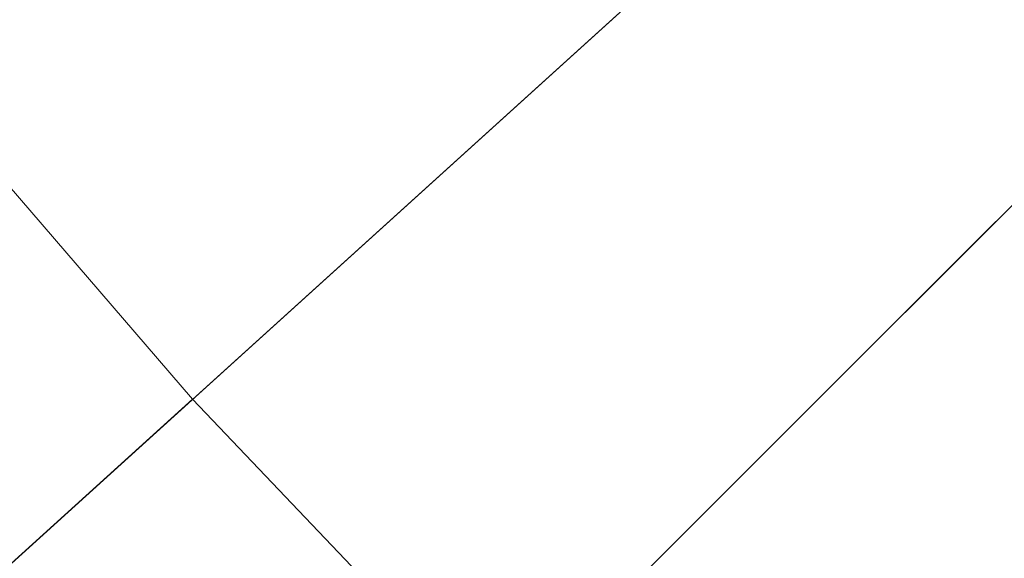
# Model space of a CAD drawing. Header units: millimetres. Extents: x -1180 to -729, y 224 to 675.
# Tile 125 of 256: x -1113 to -1090, y 306 to 318. Entities that reach past the tile are written whole.
import ezdxf

# ---------------------------------------------------------------- set-up
doc = ezdxf.new("R2010")
doc.units = ezdxf.units.MM
doc.header["$LTSCALE"] = 20
doc.layers.add('LUCIDO_1', color=1, linetype='Continuous', lineweight=20, true_color=0xff0000)

# ---------------------------------------------------------------- blocks, each defined once
blk = doc.blocks.new('Group-1')
at = {"layer": 'LUCIDO_1', "color": 5, "linetype": 'Continuous', "lineweight": 9, "transparency": 33554687}
for points in [[(-1055.035, 375.04, -10106.271), (-1051.26, 370.204, -10106.271), (-1123.595, 310.84, -10106.271), (-1130.194, 319.298, -10106.271)], [(-1126.982, 321.681, -10081.271), (-1120.503, 313.378, -10081.271), (-1051.26, 370.204, -10081.271), (-1055.035, 375.04, -10081.271)], [(-1051.26, 370.204, -10106.271), (-1047.254, 365.557, -10106.271), (-1116.589, 302.715, -10106.271), (-1123.595, 310.84, -10106.271)], [(-1120.503, 313.378, -10081.271), (-1113.626, 305.401, -10081.271), (-1047.254, 365.557, -10081.271), (-1051.26, 370.204, -10081.271)], [(-1047.254, 365.557, -10106.271), (-1043.026, 361.112, -10106.271), (-1109.195, 294.942, -10106.271), (-1116.589, 302.715, -10106.271)], [(-1113.626, 305.401, -10081.271), (-1106.367, 297.77, -10081.271), (-1043.026, 361.112, -10081.271), (-1047.254, 365.557, -10081.271)], [(-1043.026, 361.112, -10106.271), (-1038.58, 356.883, -10106.271), (-1101.422, 287.548, -10106.271), (-1109.195, 294.942, -10106.271)], [(-1106.367, 297.77, -10081.271), (-1098.736, 290.512, -10081.271), (-1038.58, 356.883, -10081.271), (-1043.026, 361.112, -10081.271)], [(-1038.58, 356.883, -10106.271), (-1033.934, 352.877, -10106.271), (-1093.297, 280.543, -10106.271), (-1101.422, 287.548, -10106.271)], [(-1098.736, 290.512, -10081.271), (-1090.759, 283.635, -10081.271), (-1033.934, 352.877, -10081.271), (-1038.58, 356.883, -10081.271)], [(-1033.934, 352.877, -10106.271), (-1029.097, 349.103, -10106.271), (-1084.839, 273.943, -10106.271), (-1093.297, 280.543, -10106.271)], [(-1090.759, 283.635, -10081.271), (-1082.457, 277.156, -10081.271), (-1029.097, 349.103, -10081.271), (-1033.934, 352.877, -10081.271)], [(-1127.399, 307.718, -9392.271), (-1120.236, 299.41, -9392.271), (-1109.122, 309.483, -9392.271), (-1115.804, 317.234, -9392.271)], [(-1115.804, 317.234, -9417.271), (-1109.122, 309.483, -9417.271), (-1116.531, 302.768, -9417.271), (-1123.534, 310.89, -9417.271)], [(-1115.804, 317.234, -9392.271), (-1109.122, 309.483, -9392.271), (-1109.122, 309.483, -9417.271), (-1115.804, 317.234, -9417.271)], [(-1120.236, 299.41, -9392.271), (-1112.676, 291.462, -9392.271), (-1102.069, 302.068, -9392.271), (-1109.122, 309.483, -9392.271)], [(-1109.122, 309.483, -9417.271), (-1102.069, 302.068, -9417.271), (-1109.14, 294.997, -9417.271), (-1116.531, 302.768, -9417.271)], [(-1109.122, 309.483, -9392.271), (-1102.069, 302.068, -9392.271), (-1102.069, 302.068, -9417.271), (-1109.122, 309.483, -9417.271)]]:
    blk.add_3dface(points, dxfattribs=at)

msp = doc.modelspace()

# ---------------------------------------------------------------- block references
at = {"layer": 'LUCIDO_1', "color": 5, "true_color": 0x0000ff, "transparency": 33554687}
msp.add_blockref('Group-1', (0, 0), dxfattribs=at)

doc.saveas('drawing.dxf')
